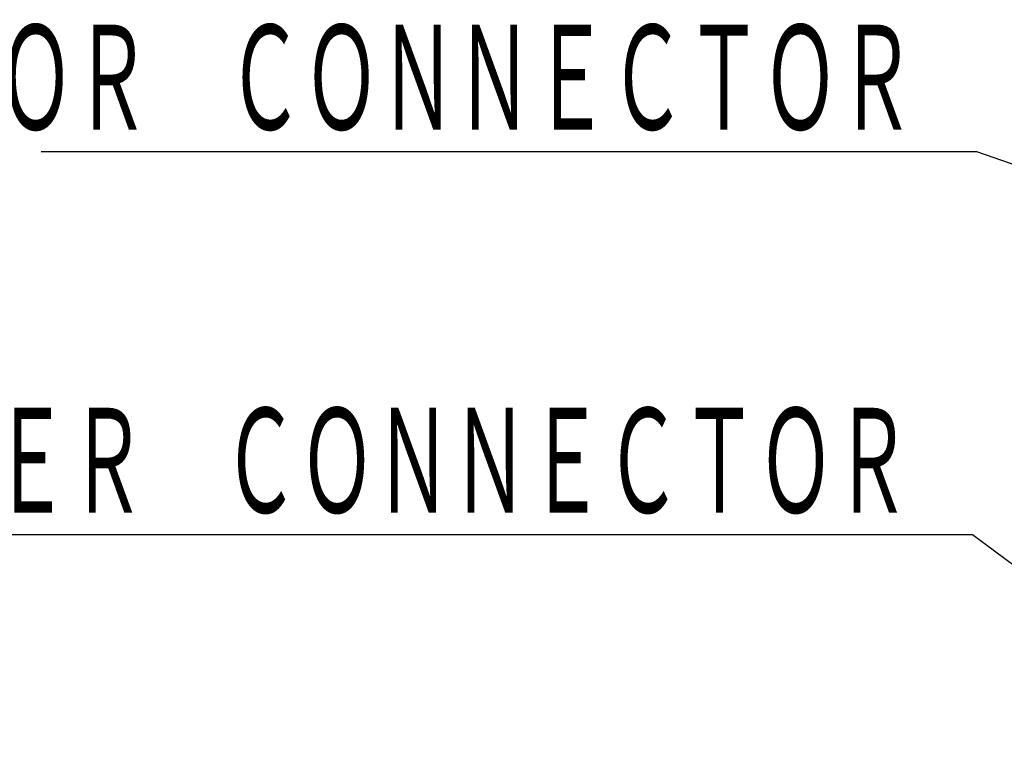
# Model space of a CAD drawing. Header units: millimetres. Extents: x 0 to 840, y 0 to 594.
# Tile 58 of 148: x 274 to 332, y 363 to 406. Entities that reach past the tile are written whole.
import ezdxf

# ---------------------------------------------------------------- set-up
doc = ezdxf.new("R2010")
doc.units = ezdxf.units.MM
doc.header["$LTSCALE"] = 0.36378
doc.layers.add('NoLayerName_001', color=7, linetype='Continuous')
doc.styles.get("Standard").update_dxf_attribs({"font": 'txt', "bigfont": 'extfont2'})
doc.dimstyles.get("Standard").update_dxf_attribs({"dimtxt": 2.5, "dimasz": 2.5, "dimexe": 1, "dimexo": 1, "dimtad": 1, "dimdec": 3, "dimzin": 0, "dimdsep": 46, "dimtxsty": 'Standard', "dimcen": 2.5, "dimadec": 3, "dimazin": 0, "dimtfac": 0.75, "dimtdec": 3, "dimtmove": 0, "dimatfit": 3, "dimfxl": 1, "dimarcsym": 0})

msp = doc.modelspace()

# ---------------------------------------------------------------- texts
at = {"layer": 'NoLayerName_001', "color": 3, "linetype": 'Continuous', "lineweight": 13, "char_height": 7, "attachment_point": 9, "line_spacing_factor": 0.771429}
for s, insert in [('\\A1;\\W0.5833;ＭＯＴＯＲ\u3000ＣＯＮＮＥＣＴＯＲ', (326.4193, 399.1022)), ('\\A1;\\W0.5833;ＥＮＣＯＤＥＲ\u3000ＣＯＮＮＥＣＴＯＲ', (326.1549, 376.5853))]:
    msp.add_mtext(s, dxfattribs=dict(at, insert=insert))

# ---------------------------------------------------------------- leaders
at = {"layer": 'NoLayerName_001', "color": 3, "linetype": 'Continuous', "lineweight": 13, "annotation_type": 0, "has_hookline": 1, "hookline_direction": 1}
for points, text_width in [([(363.2471, 377.819), (349.4254, 391.6866), (330.0443, 398.4772), (327.0443, 398.4772)], 51.3304), ([(347.0971, 363.119), (329.7799, 375.9603), (326.7799, 375.9603)], 58.33)]:
    msp.add_leader(points, dimstyle='Standard', override={"dimtxt": 7, "dimasz": 3, "dimldrblk": 'OPEN30'}, dxfattribs=dict(at, text_width=text_width))

doc.saveas('drawing.dxf')
